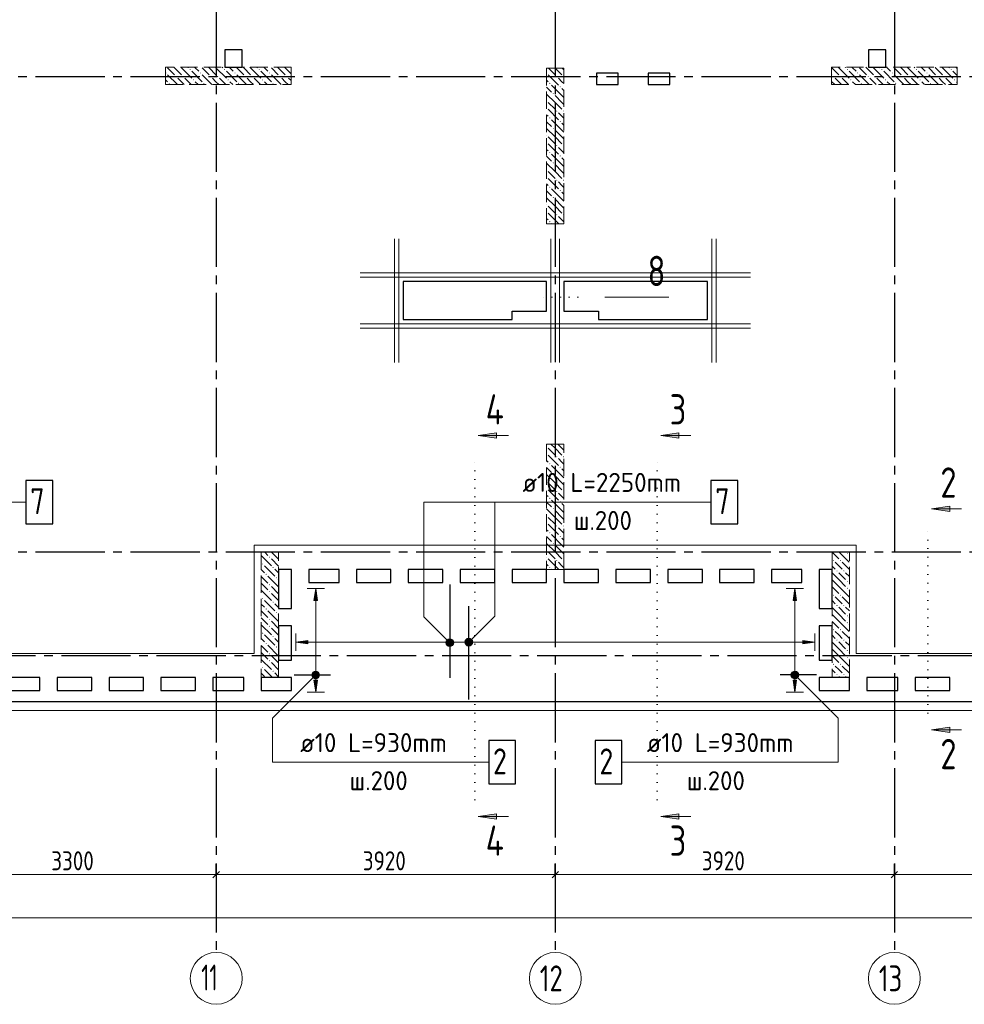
# Model space of a CAD drawing. Header units: millimetres. Extents: x 0 to 61017, y 0 to 42000.
# Tile 7 of 26: x 11527 to 22449, y 16370 to 27760. Entities that reach past the tile are written whole.
import ezdxf

# ---------------------------------------------------------------- set-up
doc = ezdxf.new("R2010")
doc.units = ezdxf.units.MM
for name, pattern in [('______2', [270, 200, -70]), ('______5', [1100, 800, -100, 100, -100]), ('______9', [100, 0, -100])]:
    doc.linetypes.add(name, pattern=pattern)
for name, color, linetype, lineweight in [('Standard', 7, 'Continuous', 25), ('ЖБ Пилон', 180, 'Continuous', 25), ('Обрамление П-обр. равн.', 7, 'Continuous', 25), ('Обрамление проемов стержнями', 7, 'Continuous', 25), ('Оси', 40, '______5', 18), ('Позиционная метка линия выноска', 7, 'Continuous', 13), ('Позиционная метка номер позиции', 7, 'Continuous', 13), ('Узлы символ', 7, 'Continuous', 25)]:
    doc.layers.add(name, color=color, linetype=linetype, lineweight=lineweight)
doc.layers.add('ЖБ Перекрытие верхний уровень', color=7, linetype='Continuous', lineweight=25, true_color=0xe0e0ff)
doc.styles.add('GOST 2.304-81', font='txt')
doc.styles.add('ISOCPEUR', font='txt')

msp = doc.modelspace()

# ---------------------------------------------------------------- hatches: boundary and pattern name
at = {"layer": 'ЖБ Пилон', "linetype": 'Continuous', "lineweight": 18, "transparency": 33554687}
for points in [[(13215, 27148), (13217, 27150), (13223, 27143), (13217, 27137), (13215, 27139)], [(13330, 27103), (13337, 27110), (13343, 27103), (13337, 27097)], [(13410, 27103), (13417, 27110), (13423, 27103), (13417, 27097)], [(13490, 27183), (13497, 27190), (13503, 27183), (13497, 27177)], [(13610, 27143), (13617, 27150), (13623, 27143), (13617, 27137)], [(13730, 27103), (13737, 27110), (13743, 27103), (13737, 27097)], [(13810, 27103), (13817, 27110), (13823, 27103), (13817, 27097)], [(13890, 27183), (13897, 27190), (13903, 27183), (13897, 27177)], [(14010, 27143), (14017, 27150), (14023, 27143), (14017, 27137)], [(14130, 27103), (14137, 27110), (14143, 27103), (14137, 27097)], [(14210, 27103), (14217, 27110), (14223, 27103), (14217, 27097)], [(14290, 27183), (14297, 27190), (14303, 27183), (14297, 27177)], [(14410, 27143), (14417, 27150), (14423, 27143), (14417, 27137)], [(14530, 27103), (14537, 27110), (14543, 27103), (14537, 27097)], [(14610, 27103), (14617, 27110), (14623, 27103), (14617, 27097)], [(17620, 27147), (17623, 27143), (17620, 27140)], [(17730, 27103), (17737, 27110), (17743, 27103), (17737, 27097)], [(17810, 27103), (17817, 27110), (17820, 27107), (17820, 27100), (17817, 27097)], [(20930, 27103), (20937, 27110), (20943, 27103), (20937, 27097)], [(21010, 27103), (21017, 27110), (21023, 27103), (21017, 27097)], [(21090, 27183), (21097, 27190), (21103, 27183), (21097, 27177)], [(21210, 27143), (21217, 27150), (21223, 27143), (21217, 27137)], [(21330, 27103), (21337, 27110), (21343, 27103), (21337, 27097)], [(21410, 27103), (21417, 27110), (21423, 27103), (21417, 27097)], [(21490, 27183), (21497, 27190), (21503, 27183), (21497, 27177)], [(21610, 27143), (21617, 27150), (21623, 27143), (21617, 27137)], [(21730, 27103), (21737, 27110), (21743, 27103), (21737, 27097)], [(21810, 27103), (21817, 27110), (21823, 27103), (21817, 27097)], [(21890, 27183), (21897, 27190), (21903, 27183), (21897, 27177)], [(22010, 27143), (22017, 27150), (22023, 27143), (22017, 27137)], [(22130, 27103), (22137, 27110), (22143, 27103), (22137, 27097)], [(22210, 27103), (22217, 27110), (22223, 27103), (22217, 27097)], [(22290, 27183), (22297, 27190), (22303, 27183), (22297, 27177)], [(13250, 27023), (13257, 27030), (13263, 27023), (13257, 27017)], [(13530, 27063), (13537, 27070), (13543, 27063), (13537, 27057)], [(13650, 27023), (13657, 27030), (13663, 27023), (13657, 27017)], [(13930, 27063), (13937, 27070), (13943, 27063), (13937, 27057)], [(14050, 27023), (14057, 27030), (14063, 27023), (14057, 27017)], [(14330, 27063), (14337, 27070), (14343, 27063), (14337, 27057)], [(14450, 27023), (14457, 27030), (14463, 27023), (14457, 27017)], [(17650, 27023), (17657, 27030), (17663, 27023), (17657, 27017)], [(21130, 27063), (21137, 27070), (21143, 27063), (21137, 27057)], [(21250, 27023), (21257, 27030), (21263, 27023), (21257, 27017)], [(21530, 27063), (21537, 27070), (21543, 27063), (21537, 27057)], [(21650, 27023), (21657, 27030), (21663, 27023), (21657, 27017)], [(21930, 27063), (21937, 27070), (21943, 27063), (21937, 27057)], [(22050, 27023), (22057, 27030), (22063, 27023), (22057, 27017)], [(22330, 27063), (22337, 27070), (22343, 27063), (22337, 27057)], [(17690, 26903), (17697, 26910), (17703, 26903), (17697, 26897)], [(17770, 26983), (17777, 26990), (17783, 26983), (17777, 26977)], [(17620, 26827), (17623, 26823), (17620, 26820)], [(17620, 26747), (17623, 26743), (17620, 26740)], [(17730, 26703), (17737, 26710), (17743, 26703), (17737, 26697)], [(17810, 26703), (17817, 26710), (17820, 26707), (17820, 26700), (17817, 26697)], [(17650, 26623), (17657, 26630), (17663, 26623), (17657, 26617)], [(17770, 26583), (17777, 26590), (17783, 26583), (17777, 26577)], [(17620, 26427), (17623, 26423), (17620, 26420)], [(17690, 26503), (17697, 26510), (17703, 26503), (17697, 26497)], [(17620, 26347), (17623, 26343), (17620, 26340)], [(17650, 26223), (17657, 26230), (17663, 26223), (17657, 26217)], [(17730, 26303), (17737, 26310), (17743, 26303), (17737, 26297)], [(17810, 26303), (17817, 26310), (17820, 26307), (17820, 26300), (17817, 26297)], [(17690, 26103), (17697, 26110), (17703, 26103), (17697, 26097)], [(17770, 26183), (17777, 26190), (17783, 26183), (17777, 26177)], [(17620, 26027), (17623, 26023), (17620, 26020)], [(17620, 25947), (17623, 25943), (17620, 25940)], [(17730, 25903), (17737, 25910), (17743, 25903), (17737, 25897)], [(17810, 25903), (17817, 25910), (17820, 25907), (17820, 25900), (17817, 25897)], [(17650, 25823), (17657, 25830), (17663, 25823), (17657, 25817)], [(17770, 25783), (17777, 25790), (17783, 25783), (17777, 25777)], [(17690, 25703), (17697, 25710), (17703, 25703), (17697, 25697)], [(17620, 25627), (17623, 25623), (17620, 25620)], [(17620, 25547), (17623, 25543), (17620, 25540)], [(17650, 25423), (17657, 25430), (17663, 25423), (17657, 25417)], [(17730, 25503), (17737, 25510), (17743, 25503), (17737, 25497)], [(17810, 25503), (17817, 25510), (17820, 25507), (17820, 25500), (17817, 25497)], [(17620, 22827), (17623, 22823), (17620, 22820)], [(17620, 22747), (17623, 22743), (17620, 22740)], [(17730, 22703), (17737, 22710), (17743, 22703), (17737, 22697)], [(17810, 22703), (17817, 22710), (17820, 22707), (17820, 22700), (17817, 22697)], [(17650, 22623), (17657, 22630), (17663, 22623), (17657, 22617)], [(17770, 22583), (17777, 22590), (17783, 22583), (17777, 22577)], [(17690, 22503), (17697, 22510), (17703, 22503), (17697, 22497)], [(17620, 22427), (17623, 22423), (17620, 22420)], [(17620, 22347), (17623, 22343), (17620, 22340)], [(17650, 22223), (17657, 22230), (17663, 22223), (17657, 22217)], [(17730, 22303), (17737, 22310), (17743, 22303), (17737, 22297)], [(17810, 22303), (17817, 22310), (17820, 22307), (17820, 22300), (17817, 22297)], [(17690, 22103), (17697, 22110), (17703, 22103), (17697, 22097)], [(17770, 22183), (17777, 22190), (17783, 22183), (17777, 22177)], [(17620, 22027), (17623, 22023), (17620, 22020)], [(17620, 21947), (17623, 21943), (17620, 21940)], [(17730, 21903), (17737, 21910), (17743, 21903), (17737, 21897)], [(17810, 21903), (17817, 21910), (17820, 21907), (17820, 21900), (17817, 21897)], [(17650, 21823), (17657, 21830), (17663, 21823), (17657, 21817)], [(17770, 21783), (17777, 21790), (17783, 21783), (17777, 21777)], [(17690, 21703), (17697, 21710), (17703, 21703), (17697, 21697)], [(14410, 21543), (14417, 21550), (14423, 21543), (14417, 21537)], [(17620, 21627), (17623, 21623), (17620, 21620)], [(17620, 21547), (17623, 21543), (17620, 21540)], [(21090, 21583), (21097, 21590), (21103, 21583), (21097, 21577)], [(14330, 21463), (14337, 21470), (14343, 21463), (14337, 21457)], [(14450, 21423), (14457, 21430), (14463, 21423), (14457, 21417)], [(17650, 21423), (17657, 21430), (17663, 21423), (17657, 21417)], [(17730, 21503), (17737, 21510), (17743, 21503), (17737, 21497)], [(17810, 21503), (17817, 21510), (17820, 21507), (17820, 21500), (17817, 21497)], [(20930, 21503), (20937, 21510), (20943, 21503), (20937, 21497)], [(21010, 21503), (21017, 21510), (21023, 21503), (21017, 21497)], [(14370, 21343), (14377, 21350), (14383, 21343), (14377, 21337)], [(14490, 21303), (14497, 21310), (14503, 21303), (14497, 21297)], [(20970, 21383), (20977, 21390), (20983, 21383), (20977, 21377)], [(21050, 21383), (21057, 21390), (21063, 21383), (21057, 21377)], [(14410, 21223), (14417, 21230), (14423, 21223), (14417, 21217)], [(21090, 21263), (21097, 21270), (21103, 21263), (21097, 21257)], [(21090, 21183), (21097, 21190), (21103, 21183), (21097, 21177)], [(14410, 21143), (14417, 21150), (14423, 21143), (14417, 21137)], [(20930, 21103), (20937, 21110), (20943, 21103), (20937, 21097)], [(21010, 21103), (21017, 21110), (21023, 21103), (21017, 21097)], [(14330, 21063), (14337, 21070), (14343, 21063), (14337, 21057)], [(14450, 21023), (14457, 21030), (14463, 21023), (14457, 21017)], [(20970, 20983), (20977, 20990), (20983, 20983), (20977, 20977)], [(21050, 20983), (21057, 20990), (21063, 20983), (21057, 20977)], [(14370, 20943), (14377, 20950), (14383, 20943), (14377, 20937)], [(14490, 20903), (14497, 20910), (14503, 20903), (14497, 20897)], [(21090, 20863), (21097, 20870), (21103, 20863), (21097, 20857)], [(14410, 20823), (14417, 20830), (14423, 20823), (14417, 20817)], [(14410, 20743), (14417, 20750), (14423, 20743), (14417, 20737)], [(21090, 20783), (21097, 20790), (21103, 20783), (21097, 20777)], [(14330, 20663), (14337, 20670), (14343, 20663), (14337, 20657)], [(14450, 20623), (14457, 20630), (14463, 20623), (14457, 20617)], [(20930, 20703), (20937, 20710), (20943, 20703), (20937, 20697)], [(21010, 20703), (21017, 20710), (21023, 20703), (21017, 20697)], [(14370, 20543), (14377, 20550), (14383, 20543), (14377, 20537)], [(14490, 20503), (14497, 20510), (14503, 20503), (14497, 20497)], [(20970, 20583), (20977, 20590), (20983, 20583), (20977, 20577)], [(21050, 20583), (21057, 20590), (21063, 20583), (21057, 20577)], [(14410, 20423), (14417, 20430), (14423, 20423), (14417, 20417)], [(21090, 20463), (21097, 20470), (21103, 20463), (21097, 20457)], [(21090, 20383), (21097, 20390), (21103, 20383), (21097, 20377)], [(14410, 20343), (14417, 20350), (14423, 20343), (14417, 20337)], [(20930, 20303), (20937, 20310), (20943, 20303), (20937, 20297)], [(21010, 20303), (21017, 20310), (21023, 20303), (21017, 20297)], [(14330, 20263), (14337, 20270), (14343, 20263), (14337, 20257)], [(14450, 20223), (14457, 20230), (14463, 20223), (14457, 20217)], [(20970, 20183), (20977, 20190), (20983, 20183), (20977, 20177)], [(21050, 20183), (21057, 20190), (21063, 20183), (21057, 20177)]]:
    msp.add_hatch(color=7, dxfattribs=at).paths.add_polyline_path(points, flags=16)
at = {"layer": 'Обрамление П-обр. равн.', "linetype": 'Continuous', "lineweight": 13, "transparency": 33554687}
for points in [[(14970, 21040), (14950, 21180), (14930, 21040)], [(20510, 21040), (20490, 21180), (20470, 21040)], [(16681, 20538), (16681, 20582), (16675, 20560)], [(16681, 20582), (16697, 20521), (16697, 20599)], [(16681, 20582), (16681, 20538), (16697, 20521)], [(16697, 20599), (16720, 20515), (16720, 20605)], [(16697, 20599), (16697, 20521), (16720, 20515)], [(16720, 20605), (16720, 20515), (16742, 20521)], [(16720, 20605), (16742, 20521), (16742, 20599)], [(16742, 20599), (16742, 20521), (16759, 20538)], [(16742, 20599), (16759, 20538), (16759, 20582)], [(16759, 20582), (16759, 20538), (16765, 20560)], [(20580, 20540), (20720, 20560), (20580, 20580)]]:
    msp.add_hatch(color=7, dxfattribs=at).paths.add_polyline_path(points)
for points in [[(14860, 20540), (14720, 20560), (14860, 20580)], [(14970, 20120), (14950, 19980), (14930, 20120)], [(20510, 20120), (20490, 19980), (20470, 20120)]]:
    msp.add_hatch(color=7, dxfattribs=at).paths.add_polyline_path(points, flags=16)
at = {"layer": 'Позиционная метка номер позиции', "linetype": 'Continuous', "lineweight": 13, "transparency": 33554687}
for points in [[(16468, 20521), (16511, 20596), (16457, 20541)], [(16457, 20541), (16511, 20596), (16489, 20596)], [(16457, 20541), (16489, 20596), (16457, 20564)], [(16457, 20564), (16489, 20596), (16468, 20584)], [(16468, 20521), (16532, 20584), (16511, 20596)], [(16489, 20509), (16532, 20584), (16468, 20521)], [(16489, 20509), (16543, 20564), (16532, 20584)], [(16511, 20509), (16543, 20564), (16489, 20509)], [(16511, 20509), (16543, 20541), (16543, 20564)], [(16543, 20541), (16511, 20509), (16532, 20521)], [(16677, 20571), (16752, 20528), (16688, 20592)], [(16677, 20549), (16731, 20517), (16677, 20571)], [(16677, 20571), (16731, 20517), (16752, 20528)], [(16709, 20517), (16677, 20549), (16688, 20528)], [(16677, 20549), (16709, 20517), (16731, 20517)], [(16688, 20592), (16763, 20549), (16709, 20603)], [(16688, 20592), (16752, 20528), (16763, 20549)], [(16709, 20603), (16763, 20549), (16763, 20571)], [(16709, 20603), (16763, 20571), (16731, 20603)], [(16731, 20603), (16763, 20571), (16752, 20592)], [(14982, 20148), (14918, 20212), (14907, 20191)], [(14982, 20148), (14907, 20191), (14961, 20137)], [(14961, 20137), (14907, 20191), (14907, 20169)], [(14961, 20137), (14907, 20169), (14939, 20137)], [(14939, 20137), (14907, 20169), (14918, 20148)], [(14993, 20169), (14939, 20223), (14918, 20212)], [(14993, 20169), (14918, 20212), (14982, 20148)], [(14993, 20191), (14961, 20223), (14939, 20223)], [(14993, 20191), (14939, 20223), (14993, 20169)], [(14961, 20223), (14993, 20191), (14982, 20212)], [(20447, 20191), (20479, 20223), (20458, 20212)], [(20479, 20223), (20447, 20191), (20447, 20169)], [(20479, 20223), (20447, 20169), (20501, 20223)], [(20501, 20223), (20447, 20169), (20458, 20148)], [(20501, 20223), (20458, 20148), (20522, 20212)], [(20522, 20212), (20458, 20148), (20479, 20137)], [(20522, 20212), (20479, 20137), (20533, 20191)], [(20533, 20191), (20479, 20137), (20501, 20137)], [(20533, 20191), (20501, 20137), (20533, 20169)], [(20533, 20169), (20501, 20137), (20522, 20148)]]:
    msp.add_hatch(color=7, dxfattribs=at).paths.add_polyline_path(points)
at = {"layer": 'Узлы символ', "linetype": 'Continuous', "lineweight": 13, "transparency": 33554687}
for points in [[(17040, 22919), (16830, 22949), (17040, 22979)], [(19150, 22919), (18940, 22949), (19150, 22979)], [(22280, 22072), (22070, 22102), (22280, 22132)], [(22280, 19515), (22070, 19545), (22280, 19575)], [(17040, 18513), (16830, 18543), (17040, 18573)], [(19150, 18513), (18940, 18543), (19150, 18573)]]:
    msp.add_hatch(color=7, dxfattribs=at).paths.add_polyline_path(points, flags=16)

# ---------------------------------------------------------------- linework, layer by layer
at = {"layer": 'Standard', "color": 7, "linetype": 'Continuous', "lineweight": 25, "transparency": 33554687}
for p, q in [((13900, 27410), (13900, 27210)), ((14100, 27410), (13900, 27410)), ((14100, 27210), (14100, 27410)), ((21340, 27410), (21340, 27210)), ((21540, 27410), (21340, 27410)), ((21540, 27210), (21540, 27410)), ((13900, 27210), (14100, 27210)), ((18195, 27140), (18195, 27010)), ((18445, 27140), (18195, 27140)), ((18445, 27010), (18445, 27140)), ((18795, 27140), (18795, 27010)), ((19045, 27140), (18795, 27140)), ((19045, 27010), (19045, 27140)), ((21340, 27210), (21540, 27210)), ((18195, 27010), (18445, 27010)), ((18795, 27010), (19045, 27010)), ((15960, 24730), (15960, 24290)), ((17620, 24730), (15960, 24730)), ((17620, 24390), (17620, 24730)), ((17820, 24730), (17820, 24390)), ((19480, 24730), (17820, 24730)), ((19480, 24290), (19480, 24730)), ((17220, 24290), (17220, 24390)), ((17220, 24390), (17620, 24390)), ((17820, 24390), (18220, 24390)), ((18220, 24390), (18220, 24290)), ((15960, 24290), (17220, 24290)), ((18220, 24290), (19480, 24290)), ((14520, 21400), (14520, 20950)), ((14670, 21400), (14520, 21400)), ((14670, 20950), (14670, 21400)), ((14870, 21400), (14870, 21250)), ((15220, 21400), (14870, 21400)), ((15220, 21250), (15220, 21400)), ((15420, 21400), (15420, 21250)), ((15820, 21400), (15420, 21400)), ((15820, 21250), (15820, 21400)), ((16020, 21400), (16020, 21250)), ((16420, 21400), (16020, 21400)), ((16420, 21250), (16420, 21400)), ((16620, 21400), (16620, 21250)), ((17020, 21400), (16620, 21400)), ((17020, 21250), (17020, 21400)), ((17220, 21400), (17220, 21250)), ((17620, 21400), (17220, 21400)), ((17620, 21250), (17620, 21400)), ((17820, 21400), (17820, 21250)), ((18220, 21400), (17820, 21400)), ((18220, 21250), (18220, 21400)), ((18420, 21400), (18420, 21250)), ((18820, 21400), (18420, 21400)), ((18820, 21250), (18820, 21400)), ((19020, 21400), (19020, 21250)), ((19420, 21400), (19020, 21400)), ((19420, 21250), (19420, 21400)), ((19620, 21400), (19620, 21250)), ((20020, 21400), (19620, 21400)), ((20020, 21250), (20020, 21400)), ((20220, 21400), (20220, 21250)), ((20570, 21400), (20220, 21400)), ((20570, 21250), (20570, 21400)), ((20770, 21400), (20770, 20950)), ((20920, 21400), (20770, 21400)), ((20920, 20950), (20920, 21400)), ((14870, 21250), (15220, 21250)), ((15420, 21250), (15820, 21250)), ((16020, 21250), (16420, 21250)), ((16620, 21250), (17020, 21250)), ((17220, 21250), (17620, 21250)), ((17820, 21250), (18220, 21250)), ((18420, 21250), (18820, 21250)), ((19020, 21250), (19420, 21250)), ((19620, 21250), (20020, 21250)), ((20220, 21250), (20570, 21250)), ((14520, 20950), (14670, 20950)), ((20770, 20950), (20920, 20950)), ((14520, 20750), (14520, 20350)), ((14670, 20750), (14520, 20750)), ((14670, 20350), (14670, 20750)), ((20770, 20750), (20770, 20350)), ((20920, 20750), (20770, 20750)), ((20920, 20350), (20920, 20750)), ((14520, 20350), (14670, 20350)), ((20770, 20350), (20920, 20350)), ((11760, 20150), (11360, 20150)), ((11760, 20000), (11760, 20150)), ((11960, 20150), (11960, 20000)), ((12360, 20150), (11960, 20150)), ((12360, 20000), (12360, 20150)), ((12560, 20150), (12560, 20000)), ((12960, 20150), (12560, 20150)), ((12960, 20000), (12960, 20150)), ((13160, 20150), (13160, 20000)), ((13560, 20150), (13160, 20150)), ((13560, 20000), (13560, 20150)), ((13760, 20150), (13760, 20000)), ((14120, 20150), (13760, 20150)), ((14120, 20000), (14120, 20150)), ((14320, 20150), (14320, 20000)), ((14670, 20150), (14320, 20150)), ((14670, 20000), (14670, 20150)), ((20770, 20150), (20770, 20000)), ((21120, 20150), (20770, 20150)), ((21120, 20000), (21120, 20150)), ((21320, 20150), (21320, 20000)), ((21680, 20150), (21320, 20150)), ((21680, 20000), (21680, 20150)), ((21880, 20150), (21880, 20000)), ((22280, 20150), (21880, 20150)), ((22280, 20000), (22280, 20150)), ((11360, 20000), (11760, 20000)), ((11960, 20000), (12360, 20000)), ((12560, 20000), (12960, 20000)), ((13160, 20000), (13560, 20000)), ((13760, 20000), (14120, 20000)), ((14320, 20000), (14670, 20000)), ((20770, 20000), (21120, 20000)), ((21320, 20000), (21680, 20000)), ((21880, 20000), (22280, 20000)), ((28240, 19870), (7100, 19870)), ((13762, 17833), (13838, 17907)), ((17682, 17833), (17758, 17907)), ((21602, 17833), (21677, 17907))]:
    msp.add_line(p, q, dxfattribs=at)
at = {"layer": 'Standard', "color": 251, "linetype": 'Continuous', "lineweight": -3, "true_color": 0x656565, "transparency": 33554687}
for p, q in [((13800, 17870), (13800, 17995)), ((17720, 17870), (17720, 17995)), ((21640, 17870), (21640, 17995)), ((13800, 17870), (13800, 17745)), ((13800, 17870), (13800, 17418)), ((17720, 17870), (17720, 17745)), ((17720, 17870), (17720, 17418)), ((21640, 17870), (21640, 17745)), ((21640, 17870), (21640, 17418))]:
    msp.add_line(p, q, dxfattribs=at)
at = {"layer": 'Standard', "color": 7, "linetype": 'Continuous', "lineweight": 13, "transparency": 33554687}
for p, q in [((10500, 17870), (13800, 17870)), ((13800, 17870), (17720, 17870)), ((17720, 17870), (21640, 17870)), ((21640, 17870), (24940, 17870)), ((49280, 17370), (7200, 17370))]:
    msp.add_line(p, q, dxfattribs=at)
at = {"layer": 'Standard', "color": 254, "linetype": 'Continuous', "lineweight": 13, "true_color": 0xc4c4ff, "transparency": 33554687}
msp.add_lwpolyline([(7000, 19770), (49810, 19770), (49810, 36350), (7000, 36350), (7000, 19770)], dxfattribs=at)
at = {"layer": 'ЖБ Перекрытие верхний уровень', "color": 7, "linetype": 'Continuous', "lineweight": 18, "transparency": 33554687}
for p, q in [((14100, 27410), (13900, 27410)), ((13900, 27410), (13900, 27210)), ((14100, 27210), (14100, 27410)), ((21540, 27410), (21340, 27410)), ((21340, 27410), (21340, 27210)), ((21540, 27210), (21540, 27410)), ((13900, 27210), (14100, 27210)), ((18445, 27140), (18195, 27140)), ((18195, 27140), (18195, 27010)), ((18445, 27010), (18445, 27140)), ((19045, 27140), (18795, 27140)), ((18795, 27140), (18795, 27010)), ((19045, 27010), (19045, 27140)), ((21340, 27210), (21540, 27210)), ((18195, 27010), (18445, 27010)), ((18795, 27010), (19045, 27010)), ((17220, 24730), (15960, 24730)), ((15960, 24730), (15960, 24290)), ((17620, 24730), (17220, 24730)), ((17620, 24390), (17620, 24730)), ((18220, 24730), (17820, 24730)), ((17820, 24730), (17820, 24390)), ((18220, 24730), (17820, 24730)), ((17820, 24730), (17820, 24390)), ((19480, 24730), (18220, 24730)), ((19480, 24290), (19480, 24730)), ((17220, 24390), (17620, 24390)), ((17220, 24290), (17220, 24390)), ((17820, 24390), (18220, 24390)), ((17820, 24390), (18220, 24390)), ((18220, 24390), (18220, 24290)), ((15960, 24290), (17220, 24290)), ((18220, 24290), (19480, 24290)), ((14520, 20950), (14520, 21400)), ((14520, 21400), (14670, 21400)), ((14670, 21400), (14670, 20950)), ((14870, 21400), (15220, 21400)), ((14870, 21250), (14870, 21400)), ((15220, 21400), (15220, 21250)), ((15420, 21250), (15420, 21400)), ((15420, 21400), (15820, 21400)), ((15820, 21400), (15820, 21250)), ((16020, 21400), (16420, 21400)), ((16020, 21250), (16020, 21400)), ((16420, 21400), (16420, 21250)), ((16620, 21400), (17020, 21400)), ((16620, 21250), (16620, 21400)), ((17020, 21400), (17020, 21250)), ((17220, 21250), (17220, 21400)), ((17220, 21400), (17620, 21400)), ((17620, 21400), (17620, 21250)), ((17820, 21250), (17820, 21400)), ((17820, 21400), (18220, 21400)), ((18220, 21400), (18220, 21250)), ((18420, 21250), (18420, 21400)), ((18420, 21400), (18820, 21400)), ((18820, 21400), (18820, 21250)), ((19020, 21250), (19020, 21400)), ((19020, 21400), (19420, 21400)), ((19420, 21400), (19420, 21250)), ((19620, 21400), (20020, 21400)), ((19620, 21250), (19620, 21400)), ((20020, 21400), (20020, 21250)), ((20220, 21250), (20220, 21400)), ((20220, 21400), (20570, 21400)), ((20570, 21400), (20570, 21250)), ((20770, 20950), (20770, 21400)), ((20770, 21400), (20920, 21400)), ((20920, 21400), (20920, 20950)), ((15220, 21250), (14870, 21250)), ((15820, 21250), (15420, 21250)), ((16420, 21250), (16020, 21250)), ((17020, 21250), (16620, 21250)), ((17620, 21250), (17220, 21250)), ((18220, 21250), (17820, 21250)), ((18820, 21250), (18420, 21250)), ((19420, 21250), (19020, 21250)), ((20020, 21250), (19620, 21250)), ((20570, 21250), (20220, 21250)), ((14670, 20950), (14520, 20950)), ((20920, 20950), (20770, 20950)), ((14520, 20350), (14520, 20750)), ((14520, 20750), (14670, 20750)), ((14670, 20750), (14670, 20350)), ((20770, 20350), (20770, 20750)), ((20770, 20750), (20920, 20750)), ((20920, 20750), (20920, 20350)), ((14670, 20350), (14520, 20350)), ((20920, 20350), (20770, 20350)), ((11360, 20150), (11760, 20150)), ((11760, 20150), (11760, 20000)), ((11960, 20000), (11960, 20150)), ((11960, 20150), (12360, 20150)), ((12360, 20150), (12360, 20000)), ((12560, 20000), (12560, 20150)), ((12560, 20150), (12960, 20150)), ((12960, 20150), (12960, 20000)), ((13160, 20000), (13160, 20150)), ((13160, 20150), (13560, 20150)), ((13560, 20150), (13560, 20000)), ((13760, 20000), (13760, 20150)), ((13760, 20150), (14120, 20150)), ((14120, 20150), (14120, 20000)), ((14320, 20000), (14320, 20150)), ((14320, 20150), (14670, 20150)), ((14670, 20150), (14670, 20000)), ((20770, 20000), (20770, 20150)), ((20770, 20150), (21120, 20150)), ((21120, 20150), (21120, 20000)), ((21320, 20000), (21320, 20150)), ((21320, 20150), (21680, 20150)), ((21680, 20150), (21680, 20000)), ((21880, 20150), (22280, 20150)), ((21880, 20000), (21880, 20150)), ((22280, 20150), (22280, 20000)), ((11760, 20000), (11360, 20000)), ((12360, 20000), (11960, 20000)), ((12960, 20000), (12560, 20000)), ((13560, 20000), (13160, 20000)), ((14120, 20000), (13760, 20000)), ((14670, 20000), (14320, 20000)), ((21120, 20000), (20770, 20000)), ((21680, 20000), (21320, 20000)), ((22280, 20000), (21880, 20000)), ((7100, 19870), (28240, 19870))]:
    msp.add_line(p, q, dxfattribs=at)
at = {"layer": 'ЖБ Пилон', "color": 253, "linetype": '______2', "lineweight": 13, "true_color": 0xa0a0a0, "transparency": 33554687}
for p, q in [((14665, 27210), (13215, 27210)), ((13215, 27210), (13215, 27010)), ((14665, 27010), (14665, 27210)), ((17620, 27200), (17620, 25400)), ((17820, 27200), (17620, 27200)), ((17820, 25400), (17820, 27200)), ((22365, 27210), (20915, 27210)), ((20915, 27210), (20915, 27010)), ((22365, 27010), (22365, 27210)), ((13215, 27010), (14665, 27010)), ((20915, 27010), (22365, 27010)), ((17620, 25400), (17820, 25400)), ((17620, 22850), (17620, 21400)), ((17820, 22850), (17620, 22850)), ((17820, 21400), (17820, 22850)), ((14320, 21600), (14320, 20150)), ((14520, 21600), (14320, 21600)), ((14520, 20150), (14520, 21600)), ((20920, 21600), (20920, 20150)), ((21120, 21600), (20920, 21600)), ((21120, 20150), (21120, 21600)), ((17620, 21400), (17820, 21400)), ((14320, 20150), (14520, 20150)), ((20920, 20150), (21120, 20150))]:
    msp.add_line(p, q, dxfattribs=at)
at = {"layer": 'ЖБ Пилон', "color": 9, "linetype": 'Continuous', "lineweight": 18, "true_color": 0xc7c7c7, "transparency": 33554687}
for p, q in [((13237, 27203), (13317, 27123)), ((13237, 27123), (13350, 27010)), ((13317, 27203), (13310, 27210)), ((13317, 27203), (13397, 27123)), ((13390, 27210), (13397, 27203)), ((13397, 27203), (13517, 27083)), ((13470, 27210), (13477, 27203)), ((13517, 27163), (13637, 27043)), ((13557, 27203), (13550, 27210)), ((13597, 27163), (13557, 27203)), ((13637, 27203), (13717, 27123)), ((13637, 27123), (13750, 27010)), ((13717, 27203), (13710, 27210)), ((13717, 27203), (13797, 27123)), ((13790, 27210), (13797, 27203)), ((13797, 27203), (13917, 27083)), ((13870, 27210), (13877, 27203)), ((13917, 27163), (14037, 27043)), ((13957, 27203), (13950, 27210)), ((13997, 27163), (13957, 27203)), ((14037, 27203), (14117, 27123)), ((14037, 27123), (14150, 27010)), ((14117, 27203), (14110, 27210)), ((14117, 27203), (14197, 27123)), ((14190, 27210), (14197, 27203)), ((14197, 27203), (14317, 27083)), ((14270, 27210), (14277, 27203)), ((14317, 27163), (14437, 27043)), ((14357, 27203), (14350, 27210)), ((14397, 27163), (14357, 27203)), ((14437, 27203), (14517, 27123)), ((14437, 27123), (14550, 27010)), ((14517, 27203), (14510, 27210)), ((14517, 27203), (14597, 27123)), ((14590, 27210), (14597, 27203)), ((14597, 27203), (14665, 27135)), ((17637, 27123), (17757, 27003)), ((17640, 27200), (17717, 27123)), ((17720, 27200), (17797, 27123)), ((17800, 27200), (17820, 27180)), ((20917, 27203), (20915, 27205)), ((20915, 27125), (20917, 27123)), ((20917, 27203), (20997, 27123)), ((20990, 27210), (20997, 27203)), ((20997, 27203), (21117, 27083)), ((21070, 27210), (21077, 27203)), ((21117, 27163), (21237, 27043)), ((21157, 27203), (21150, 27210)), ((21197, 27163), (21157, 27203)), ((21237, 27203), (21317, 27123)), ((21237, 27123), (21350, 27010)), ((21317, 27203), (21310, 27210)), ((21317, 27203), (21397, 27123)), ((21390, 27210), (21397, 27203)), ((21397, 27203), (21517, 27083)), ((21470, 27210), (21477, 27203)), ((21517, 27163), (21637, 27043)), ((21557, 27203), (21550, 27210)), ((21597, 27163), (21557, 27203)), ((21637, 27203), (21717, 27123)), ((21637, 27123), (21750, 27010)), ((21717, 27203), (21710, 27210)), ((21717, 27203), (21797, 27123)), ((21790, 27210), (21797, 27203)), ((21797, 27203), (21917, 27083)), ((21870, 27210), (21877, 27203)), ((21917, 27163), (22037, 27043)), ((21957, 27203), (21950, 27210)), ((21997, 27163), (21957, 27203)), ((22037, 27203), (22117, 27123)), ((22037, 27123), (22150, 27010)), ((22117, 27203), (22110, 27210)), ((22117, 27203), (22197, 27123)), ((22190, 27210), (22197, 27203)), ((22197, 27203), (22317, 27083)), ((22270, 27210), (22277, 27203)), ((22317, 27163), (22365, 27115)), ((22357, 27203), (22350, 27210)), ((22365, 27195), (22357, 27203)), ((13215, 27065), (13237, 27043)), ((13397, 27043), (13357, 27083)), ((13430, 27010), (13397, 27043)), ((13437, 27083), (13510, 27010)), ((13557, 27043), (13590, 27010)), ((13797, 27043), (13757, 27083)), ((13830, 27010), (13797, 27043)), ((13837, 27083), (13910, 27010)), ((13957, 27043), (13990, 27010)), ((14197, 27043), (14157, 27083)), ((14230, 27010), (14197, 27043)), ((14237, 27083), (14310, 27010)), ((14357, 27043), (14390, 27010)), ((14597, 27043), (14557, 27083)), ((14630, 27010), (14597, 27043)), ((14637, 27083), (14665, 27055)), ((17620, 27060), (17637, 27043)), ((17797, 26883), (17677, 27003)), ((17797, 27043), (17757, 27083)), ((17820, 27020), (17797, 27043)), ((20915, 27045), (20950, 27010)), ((20997, 27043), (20957, 27083)), ((21030, 27010), (20997, 27043)), ((21037, 27083), (21110, 27010)), ((21157, 27043), (21190, 27010)), ((21397, 27043), (21357, 27083)), ((21430, 27010), (21397, 27043)), ((21437, 27083), (21510, 27010)), ((21557, 27043), (21590, 27010)), ((21797, 27043), (21757, 27083)), ((21830, 27010), (21797, 27043)), ((21837, 27083), (21910, 27010)), ((21957, 27043), (21990, 27010)), ((22197, 27043), (22157, 27083)), ((22230, 27010), (22197, 27043)), ((22237, 27083), (22310, 27010)), ((22357, 27043), (22365, 27035)), ((17620, 26980), (17677, 26923)), ((17717, 26803), (17620, 26900)), ((17717, 26883), (17797, 26803)), ((17797, 26963), (17820, 26940)), ((17797, 26883), (17820, 26860)), ((17637, 26803), (17717, 26723)), ((17717, 26803), (17797, 26723)), ((17797, 26803), (17820, 26780)), ((17620, 26660), (17637, 26643)), ((17637, 26723), (17757, 26603)), ((17797, 26643), (17757, 26683)), ((17620, 26580), (17677, 26523)), ((17797, 26483), (17677, 26603)), ((17820, 26620), (17797, 26643)), ((17797, 26563), (17820, 26540)), ((17717, 26403), (17620, 26500)), ((17717, 26483), (17797, 26403)), ((17797, 26483), (17820, 26460)), ((17637, 26403), (17717, 26323)), ((17637, 26323), (17757, 26203)), ((17717, 26403), (17797, 26323)), ((17797, 26403), (17820, 26380)), ((17620, 26260), (17637, 26243)), ((17797, 26083), (17677, 26203)), ((17797, 26243), (17757, 26283)), ((17820, 26220), (17797, 26243)), ((17620, 26180), (17677, 26123)), ((17717, 26003), (17620, 26100)), ((17717, 26083), (17797, 26003)), ((17797, 26163), (17820, 26140)), ((17797, 26083), (17820, 26060)), ((17637, 26003), (17717, 25923)), ((17717, 26003), (17797, 25923)), ((17797, 26003), (17820, 25980)), ((17620, 25860), (17637, 25843)), ((17637, 25923), (17757, 25803)), ((17797, 25843), (17757, 25883)), ((17620, 25780), (17677, 25723)), ((17797, 25683), (17677, 25803)), ((17820, 25820), (17797, 25843)), ((17797, 25763), (17820, 25740)), ((17717, 25603), (17620, 25700)), ((17717, 25683), (17797, 25603)), ((17797, 25683), (17820, 25660)), ((17637, 25603), (17717, 25523)), ((17637, 25523), (17757, 25403)), ((17717, 25603), (17797, 25523)), ((17797, 25603), (17820, 25580)), ((17620, 25460), (17637, 25443)), ((17680, 25400), (17677, 25403)), ((17797, 25443), (17757, 25483)), ((17820, 25420), (17797, 25443)), ((17637, 22803), (17717, 22723)), ((17717, 22803), (17670, 22850)), ((17717, 22803), (17797, 22723)), ((17750, 22850), (17797, 22803)), ((17797, 22803), (17820, 22780)), ((17637, 22723), (17757, 22603)), ((17797, 22643), (17757, 22683)), ((17620, 22660), (17637, 22643)), ((17620, 22580), (17677, 22523)), ((17797, 22483), (17677, 22603)), ((17820, 22620), (17797, 22643)), ((17797, 22563), (17820, 22540)), ((17717, 22403), (17620, 22500)), ((17717, 22483), (17797, 22403)), ((17797, 22483), (17820, 22460)), ((17637, 22403), (17717, 22323)), ((17717, 22403), (17797, 22323)), ((17797, 22403), (17820, 22380)), ((17620, 22260), (17637, 22243)), ((17637, 22323), (17757, 22203)), ((17797, 22243), (17757, 22283)), ((17820, 22220), (17797, 22243)), ((17620, 22180), (17677, 22123)), ((17717, 22003), (17620, 22100)), ((17797, 22083), (17677, 22203)), ((17797, 22163), (17820, 22140)), ((17637, 22003), (17717, 21923)), ((17717, 22083), (17797, 22003)), ((17717, 22003), (17797, 21923)), ((17797, 22083), (17820, 22060)), ((17797, 22003), (17820, 21980)), ((17637, 21923), (17757, 21803)), ((17797, 21843), (17757, 21883)), ((17620, 21860), (17637, 21843)), ((17620, 21780), (17677, 21723)), ((17797, 21683), (17677, 21803)), ((17820, 21820), (17797, 21843)), ((17797, 21763), (17820, 21740)), ((17717, 21603), (17620, 21700)), ((17717, 21683), (17797, 21603)), ((17797, 21683), (17820, 21660)), ((14320, 21560), (14437, 21443)), ((14397, 21563), (14360, 21600)), ((14440, 21600), (14517, 21523)), ((17637, 21603), (17717, 21523)), ((17717, 21603), (17797, 21523)), ((17797, 21603), (17820, 21580)), ((20920, 21600), (20997, 21523)), ((21000, 21600), (21117, 21483)), ((21117, 21563), (21120, 21560)), ((14357, 21443), (14477, 21323)), ((14437, 21523), (14520, 21440)), ((17620, 21460), (17637, 21443)), ((17637, 21523), (17757, 21403)), ((17797, 21443), (17757, 21483)), ((17820, 21420), (17797, 21443)), ((20920, 21440), (20957, 21403)), ((20997, 21443), (20957, 21483)), ((21037, 21403), (20997, 21443)), ((21037, 21483), (21120, 21400)), ((14320, 21400), (14357, 21363)), ((14320, 21320), (14397, 21243)), ((14517, 21203), (14397, 21323)), ((14520, 21360), (14477, 21403)), ((17680, 21400), (17677, 21403)), ((20997, 21283), (20920, 21360)), ((20997, 21363), (21077, 21283)), ((21077, 21363), (21120, 21320)), ((14357, 21203), (14320, 21240)), ((14397, 21163), (14357, 21203)), ((14437, 21203), (14517, 21123)), ((14517, 21283), (14520, 21280)), ((14517, 21203), (14520, 21200)), ((20920, 21280), (20997, 21203)), ((20920, 21200), (20997, 21123)), ((20997, 21283), (21077, 21203)), ((20997, 21203), (21117, 21083)), ((21120, 21240), (21117, 21243)), ((14320, 21160), (14437, 21043)), ((14437, 21123), (14520, 21040)), ((20997, 21043), (20957, 21083)), ((21037, 21083), (21120, 21000)), ((21117, 21163), (21120, 21160)), ((14320, 21000), (14357, 20963)), ((14357, 21043), (14477, 20923)), ((14520, 20960), (14477, 21003)), ((20920, 21040), (20957, 21003)), ((20997, 20883), (20920, 20960)), ((21037, 21003), (20997, 21043)), ((20997, 20963), (21077, 20883)), ((21077, 20963), (21120, 20920)), ((14320, 20920), (14397, 20843)), ((14517, 20803), (14397, 20923)), ((14517, 20883), (14520, 20880)), ((20920, 20880), (20997, 20803)), ((20997, 20883), (21077, 20803)), ((14357, 20803), (14320, 20840)), ((14320, 20760), (14437, 20643)), ((14397, 20763), (14357, 20803)), ((14437, 20803), (14517, 20723)), ((14517, 20803), (14520, 20800)), ((20920, 20800), (20997, 20723)), ((20997, 20803), (21117, 20683)), ((21120, 20840), (21117, 20843)), ((21117, 20763), (21120, 20760)), ((14357, 20643), (14477, 20523)), ((14437, 20723), (14520, 20640)), ((20920, 20640), (20957, 20603)), ((20997, 20643), (20957, 20683)), ((21037, 20603), (20997, 20643)), ((21037, 20683), (21120, 20600)), ((14320, 20600), (14357, 20563)), ((14320, 20520), (14397, 20443)), ((14517, 20403), (14397, 20523)), ((14520, 20560), (14477, 20603)), ((20997, 20483), (20920, 20560)), ((20997, 20563), (21077, 20483)), ((21077, 20563), (21120, 20520)), ((14357, 20403), (14320, 20440)), ((14397, 20363), (14357, 20403)), ((14437, 20403), (14517, 20323)), ((14517, 20483), (14520, 20480)), ((14517, 20403), (14520, 20400)), ((20920, 20480), (20997, 20403)), ((20920, 20400), (20997, 20323)), ((20997, 20483), (21077, 20403)), ((20997, 20403), (21117, 20283)), ((21120, 20440), (21117, 20443)), ((14320, 20360), (14437, 20243)), ((14437, 20323), (14520, 20240)), ((20997, 20243), (20957, 20283)), ((21037, 20283), (21120, 20200)), ((21117, 20363), (21120, 20360)), ((14320, 20200), (14357, 20163)), ((14357, 20243), (14450, 20150)), ((14520, 20160), (14477, 20203)), ((20920, 20240), (20957, 20203)), ((21037, 20203), (20997, 20243)), ((20997, 20163), (21010, 20150)), ((21077, 20163), (21090, 20150)), ((20930, 20150), (20920, 20160))]:
    msp.add_line(p, q, dxfattribs=at)
at = {"layer": 'Обрамление П-обр. равн.', "color": 7, "linetype": 'Continuous', "lineweight": 25, "transparency": 33554687}
for p, q in [((16500, 21225), (16500, 20145)), ((16720, 19895), (16720, 20975)), ((14700, 20180), (15120, 20180)), ((20740, 20180), (20320, 20180))]:
    msp.add_line(p, q, dxfattribs=at)
at = {"layer": 'Обрамление П-обр. равн.', "color": 251, "linetype": 'Continuous', "lineweight": 13, "true_color": 0x494949, "transparency": 33554687}
for p, q in [((14950, 21180), (14850, 21180)), ((14950, 21180), (14930, 21040)), ((14970, 21040), (14950, 21180)), ((14950, 21180), (15050, 21180)), ((14950, 21180), (14950, 21180)), ((20490, 21180), (20390, 21180)), ((20490, 21180), (20470, 21040)), ((20510, 21040), (20490, 21180)), ((20490, 21180), (20590, 21180)), ((20490, 21180), (20490, 21180)), ((14930, 21040), (14970, 21040)), ((14950, 20210), (14950, 21040)), ((20470, 21040), (20510, 21040)), ((20490, 20210), (20490, 21040)), ((14720, 20560), (14720, 20660)), ((20720, 20560), (20720, 20660)), ((14720, 20560), (14860, 20580)), ((14860, 20540), (14720, 20560)), ((14720, 20560), (14720, 20460)), ((14720, 20560), (14720, 20560)), ((14860, 20580), (14860, 20540)), ((14860, 20560), (16690, 20560)), ((16720, 20605), (16720, 20605)), ((16720, 20515), (16720, 20515)), ((16750, 20560), (20580, 20560)), ((20720, 20560), (20580, 20580)), ((20580, 20580), (20580, 20540)), ((20580, 20540), (20720, 20560)), ((20720, 20560), (20720, 20460)), ((20720, 20560), (20720, 20560)), ((14905, 20180), (14905, 20180)), ((14995, 20180), (14995, 20180)), ((20445, 20180), (20445, 20180)), ((20535, 20180), (20535, 20180)), ((14950, 19980), (14930, 20120)), ((14930, 20120), (14970, 20120)), ((14950, 20120), (14950, 20150)), ((14970, 20120), (14950, 19980)), ((20490, 19980), (20470, 20120)), ((20470, 20120), (20510, 20120)), ((20490, 20120), (20490, 20150)), ((20510, 20120), (20490, 19980)), ((14950, 19980), (14850, 19980)), ((14950, 19980), (15050, 19980)), ((14950, 19980), (14950, 19980)), ((20490, 19980), (20390, 19980)), ((20490, 19980), (20590, 19980)), ((20490, 19980), (20490, 19980))]:
    msp.add_line(p, q, dxfattribs=at)
at = {"layer": 'Обрамление П-обр. равн.', "color": 7, "linetype": 'Continuous', "lineweight": 25, "transparency": 33554687}
for points in [[(11600, 21930), (11910, 21930), (11910, 22430), (11600, 22430), (11600, 21930)], [(19520, 21930), (19830, 21930), (19830, 22430), (19520, 22430), (19520, 21930)], [(16950, 18920), (17260, 18920), (17260, 19420), (16950, 19420), (16950, 18920)], [(18180, 18920), (18490, 18920), (18490, 19420), (18180, 19420), (18180, 18920)]]:
    msp.add_lwpolyline(points, dxfattribs=at)
at = {"layer": 'Обрамление П-обр. равн.', "color": 251, "linetype": 'Continuous', "lineweight": 13, "true_color": 0x494949, "transparency": 33554687}
msp.add_circle((16720, 20560), 45, dxfattribs=at)
at = {"layer": 'Обрамление проемов стержнями', "color": 7, "linetype": 'Continuous', "lineweight": 18, "transparency": 33554687}
for p, q in [((15860, 23795), (15860, 25225)), ((15910, 23795), (15910, 25225)), ((17670, 23795), (17670, 25225)), ((17770, 23795), (17770, 25225)), ((19530, 23795), (19530, 25225)), ((19580, 23795), (19580, 25225)), ((15465, 24830), (19975, 24830)), ((15465, 24780), (19975, 24780)), ((15465, 24240), (19975, 24240)), ((15465, 24190), (19975, 24190))]:
    msp.add_line(p, q, dxfattribs=at)
at = {"layer": 'Оси', "color": 8, "linetype": '______5', "lineweight": -3, "transparency": 33554687}
for p, q in [((13800, 40000), (13800, 16970)), ((21640, 40000), (21640, 16970)), ((17720, 38900), (17720, 16970)), ((49910, 27100), (4600, 27100)), ((49910, 21600), (4600, 21600)), ((50210, 20400), (4600, 20400))]:
    msp.add_line(p, q, dxfattribs=at)
at = {"layer": 'Оси', "color": 7, "linetype": 'Continuous', "lineweight": 13, "transparency": 33554687}
for centre in [(13800, 16670), (17720, 16670), (21640, 16670)]:
    msp.add_circle(centre, 300, dxfattribs=at)
at = {"layer": 'Позиционная метка линия выноска', "color": 251, "linetype": 'Continuous', "lineweight": 13, "true_color": 0x494949, "transparency": 33554687}
msp.add_lwpolyline([(7150, 21680), (10680, 21680), (10680, 20430), (14240, 20430), (14240, 21680), (21200, 21680), (21200, 20430), (24760, 20430), (24760, 21680), (31720, 21680), (31720, 20430), (35280, 20430), (35280, 21680), (42240, 21680), (42240, 20430), (45800, 20430), (45800, 21680), (49100, 21680), (49100, 26940), (48500, 26940), (48500, 28540), (49100, 28540), (49100, 34450)], dxfattribs=at)
at = {"layer": 'Позиционная метка номер позиции', "color": 7, "linetype": 'Continuous', "lineweight": 13, "transparency": 33554687}
for p, q in [((16468, 20584), (16468, 20584)), ((16468, 20521), (16468, 20521)), ((16532, 20584), (16532, 20584)), ((16532, 20521), (16532, 20521)), ((16688, 20592), (16688, 20592)), ((16688, 20528), (16688, 20528)), ((16752, 20592), (16752, 20592)), ((16752, 20528), (16752, 20528)), ((14918, 20212), (14918, 20212)), ((14982, 20212), (14982, 20212)), ((20458, 20212), (20458, 20212)), ((20522, 20212), (20522, 20212)), ((14918, 20148), (14918, 20148)), ((14982, 20148), (14982, 20148)), ((20458, 20148), (20458, 20148)), ((20522, 20148), (20522, 20148))]:
    msp.add_line(p, q, dxfattribs=at)
for points in [[(8580, 20553), (8280, 20853), (8280, 22180), (11600, 22180)], [(8800, 20560), (9100, 20860), (9100, 22180), (11600, 22180)], [(16500, 20553), (16200, 20853), (16200, 22180), (19520, 22180)], [(16720, 20560), (17020, 20860), (17020, 22180), (19520, 22180)], [(14950, 20180), (14450, 19680), (14450, 19170), (16950, 19170)], [(20490, 20180), (20990, 19680), (20990, 19170), (18490, 19170)]]:
    msp.add_lwpolyline(points, dxfattribs=at)
for centre in [(16500, 20553), (16720, 20560), (14950, 20180), (20490, 20180)]:
    msp.add_circle(centre, 45, dxfattribs=at)
at = {"layer": 'Узлы символ', "color": 7, "linetype": '______9', "lineweight": 13, "transparency": 33554687}
for p, q in [((17979, 24550), (17551, 24550)), ((16788, 18736), (16788, 22726)), ((18898, 18736), (18898, 22726)), ((22028, 19739), (22028, 21879))]:
    msp.add_line(p, q, dxfattribs=at)
at = {"layer": 'Узлы символ', "color": 7, "linetype": 'Continuous', "lineweight": 13, "transparency": 33554687}
for p, q in [((18293, 24550), (19032, 24550)), ((16830, 22949), (17040, 22979)), ((16830, 22949), (17177, 22949)), ((16830, 22949), (16830, 22949)), ((16830, 22949), (16830, 22949)), ((16830, 22949), (16830, 22949)), ((17040, 22919), (16830, 22949)), ((17040, 22979), (17040, 22919)), ((17040, 22949), (17055, 22949)), ((18940, 22949), (19150, 22979)), ((18940, 22949), (19287, 22949)), ((18940, 22949), (18940, 22949)), ((18940, 22949), (18940, 22949)), ((18940, 22949), (18940, 22949)), ((19150, 22919), (18940, 22949)), ((19150, 22979), (19150, 22919)), ((19150, 22949), (19165, 22949)), ((22070, 22102), (22280, 22132)), ((22070, 22102), (22417, 22102)), ((22070, 22102), (22070, 22102)), ((22070, 22102), (22070, 22102)), ((22070, 22102), (22070, 22102)), ((22280, 22072), (22070, 22102)), ((22280, 22132), (22280, 22072)), ((22280, 22102), (22295, 22102)), ((22070, 19545), (22280, 19575)), ((22070, 19545), (22417, 19545)), ((22070, 19545), (22070, 19545)), ((22070, 19545), (22070, 19545)), ((22070, 19545), (22070, 19545)), ((22280, 19515), (22070, 19545)), ((22280, 19575), (22280, 19515)), ((22280, 19545), (22295, 19545)), ((16830, 18543), (17040, 18573)), ((17040, 18573), (17040, 18513)), ((18940, 18543), (19150, 18573)), ((19150, 18573), (19150, 18513)), ((16830, 18543), (17177, 18543)), ((16830, 18543), (16830, 18543)), ((16830, 18543), (16830, 18543)), ((16830, 18543), (16830, 18543)), ((17040, 18513), (16830, 18543)), ((17040, 18543), (17055, 18543)), ((18940, 18543), (19287, 18543)), ((18940, 18543), (18940, 18543)), ((18940, 18543), (18940, 18543)), ((18940, 18543), (18940, 18543)), ((19150, 18513), (18940, 18543)), ((19150, 18543), (19165, 18543))]:
    msp.add_line(p, q, dxfattribs=at)

# ---------------------------------------------------------------- texts
at = {"layer": 'Standard', "color": 7, "linetype": 'Continuous', "lineweight": 25, "transparency": 33554687, "char_height": 220, "attachment_point": 7, "style": 'GOST 2.304-81'}
for s, insert, width in [('3300', (11892, 17920), 641.48), ('3920', (15494, 17920), 657.05), ('3920', (19414, 17920), 657.06)]:
    msp.add_mtext(s, dxfattribs=dict(at, insert=insert, width=width))
at = {"layer": 'Обрамление П-обр. равн.', "color": 7, "linetype": 'Continuous', "lineweight": 13, "transparency": 33554687, "attachment_point": 7, "style": 'ISOCPEUR'}
for s, insert, char_height, width in [('\\W0.96;ø10 L=2250mm ', (17340, 22297), 220, 2150.52), ('\\W0.78;7', (11650, 22040), 300, 326.41), ('\\W0.78;7', (19570, 22040), 300, 326.41), ('\\W0.95;ш.200 ', (17934, 21857), 220, 962.12), ('\\W0.96;ø10 L=930mm ', (14770, 19287), 220, 1996.29), ('\\W0.96;ø10 L=930mm ', (18778, 19287), 220, 1996.29), ('\\W0.78;2', (17000, 19030), 300, 326.41), ('\\W0.78;2', (18230, 19030), 300, 326.41), ('\\W0.95;ш.200 ', (15342, 18847), 220, 962.14), ('\\W0.95;ш.200 ', (19240, 18847), 220, 962.14)]:
    msp.add_mtext(s, dxfattribs=dict(at, insert=insert, char_height=char_height, width=width))
at = {"layer": 'Оси', "color": 7, "linetype": 'Continuous', "lineweight": 25, "transparency": 33554687, "char_height": 300, "attachment_point": 7, "style": 'ISOCPEUR'}
for s, insert, width in [('\\W0.63;11', (13626, 16530), 393.75), ('\\W0.75;12', (17540, 16520), 472.29), ('\\W0.75;13', (21460, 16520), 472.29)]:
    msp.add_mtext(s, dxfattribs=dict(at, insert=insert, width=width))
at = {"layer": 'Узлы символ', "color": 7, "linetype": 'Continuous', "lineweight": 35, "transparency": 33554687, "char_height": 350, "attachment_point": 7, "style": 'ISOCPEUR'}
for s, insert, width in [('\\W0.78;8', (18787, 24678), 380.8), ('\\W0.80;4', (16915, 23077), 419.82), ('\\W0.78;3', (19042, 23077), 380.82), ('\\W0.78;2', (22172, 22231), 380.8), ('\\W0.78;2', (22172, 19090), 380.8), ('\\W0.80;4', (16915, 18088), 419.82), ('\\W0.78;3', (19042, 18088), 380.82)]:
    msp.add_mtext(s, dxfattribs=dict(at, insert=insert, width=width))

doc.saveas('drawing.dxf')
